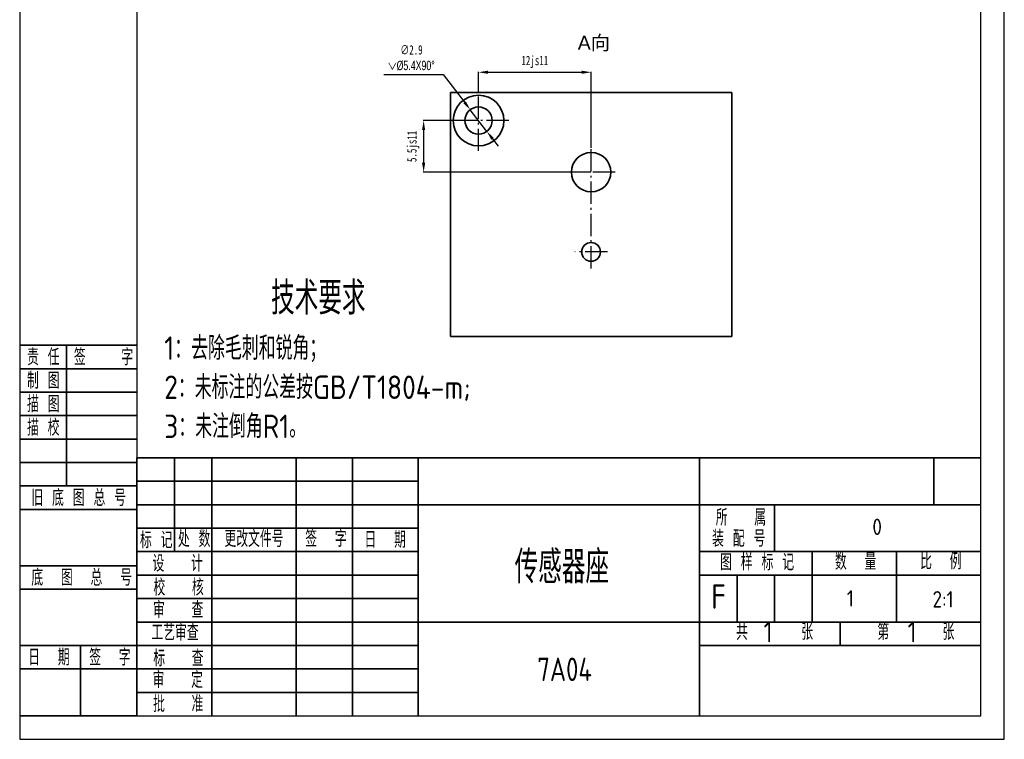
# Model space of a CAD drawing. Header units: millimetres. Extents: x -33921 to -29933, y -26486 to -26076.
# Tile 26 of 34: x -31562 to -31352, y -26373 to -26220. Entities that reach past the tile are written whole.
import ezdxf

# ---------------------------------------------------------------- set-up
doc = ezdxf.new("R2010")
doc.units = ezdxf.units.MM
doc.linetypes.add('GEN7A', pattern=[6.875, 4.75, -0.875, 0.375, -0.875])
doc.linetypes.add('SLD-实线', pattern=[0])
doc.layers.add('尺寸线', color=5, linetype='Continuous', lineweight=15)
doc.layers.add('文字', color=5, linetype='SLD-实线', lineweight=20)
doc.layers.add('特别说明', color=3, linetype='Continuous')
doc.styles.add('SLDTEXTSTYLE5', font='TXT', dxfattribs={"width": 0.7})
doc.styles.get("Standard").update_dxf_attribs({"font": 'arial.ttf', "height": 1})
doc.styles.add('图框文字', font='gbenor.shx', dxfattribs={"bigfont": 'gbcbig.shx'})
doc.styles.add('绘图文字3.5', font='gbenor.shx', dxfattribs={"bigfont": 'gbcbig.shx'})
doc.styles.add('绘图文字5', font='gbenor.shx', dxfattribs={"bigfont": 'gbcbig.shx'})
doc.dimstyles.new('2-1', dxfattribs={"dimtxt": 2, "dimasz": 2, "dimexe": 0.1, "dimexo": 0.05, "dimgap": 0.875, "dimtad": 1, "dimtoh": 1, "dimlfac": 0.5, "dimrnd": 1e-09, "dimzin": 12, "dimdsep": 46, "dimtxsty": 'SLDTEXTSTYLE5', "dimcen": 0.09, "dimclrd": 5, "dimclre": 5, "dimclrt": 5, "dimadec": 0, "dimazin": 3, "dimtfac": 1, "dimtmove": 0, "dimatfit": 3, "dimfxl": 1, "dimfrac": 2, "dimtolj": 1, "dimtzin": 12, "dimarcsym": 0})
doc.dimstyles.new('2-1 v', dxfattribs={"dimtxt": 2, "dimasz": 2, "dimexe": 0.1, "dimexo": 0.05, "dimgap": 0.875, "dimtad": 1, "dimlfac": 0.5, "dimrnd": 1e-09, "dimzin": 12, "dimdsep": 46, "dimtxsty": 'SLDTEXTSTYLE5', "dimcen": 0.09, "dimclrd": 5, "dimclre": 5, "dimclrt": 5, "dimadec": 0, "dimazin": 3, "dimtfac": 1, "dimtmove": 0, "dimatfit": 3, "dimfxl": 1, "dimfrac": 2, "dimtolj": 1, "dimtzin": 12, "dimarcsym": 0})

# ---------------------------------------------------------------- blocks, each defined once
blk = doc.blocks.new('*D415')
at = {"layer": 'Defpoints', "color": 0, "transparency": 16777216}
for p in [(-31465.83, -26239.13), (-31462.3, -26243.74)]:
    blk.add_point(p, dxfattribs=at)
at = {"layer": '尺寸线', "color": 5, "lineweight": -2, "transparency": 16777216}
for p, q in [((-31484.27, -26231.6), (-31471.59, -26231.6)), ((-31471.59, -26231.6), (-31467.04, -26237.55)), ((-31462.3, -26243.74), (-31465.83, -26239.13)), ((-31461.09, -26245.33), (-31459.87, -26246.92))]:
    blk.add_line(p, q, dxfattribs=at)
at = {"layer": '尺寸线', "color": 5, "transparency": 16777216}
for points in [[(-31466.78, -26237.34), (-31467.31, -26237.75), (-31465.83, -26239.13)], [(-31460.82, -26245.13), (-31461.35, -26245.53), (-31462.3, -26243.74)]]:
    blk.add_solid(points, dxfattribs=at)
at = {"layer": '尺寸线', "color": 5, "transparency": 16777216, "insert": (-31478.37, -26228.06), "char_height": 2, "attachment_point": 5, "style": 'SLDTEXTSTYLE5'}
blk.add_mtext('\\A1;∅2.9\\P{\\Fgdt|c0;\\C256;w\\Fgdt|c134;%%C5.4X90°}', dxfattribs=at)
blk = doc.blocks.new('*D416')
at = {"layer": 'Defpoints', "color": 0, "transparency": 16777216}
for p in [(-31440.07, -26231.14), (-31464.07, -26235.44), (-31440.07, -26247.29)]:
    blk.add_point(p, dxfattribs=at)
at = {"layer": '尺寸线', "color": 5, "lineweight": -2, "transparency": 16777216}
for p, q in [((-31464.07, -26235.39), (-31464.07, -26231.04)), ((-31440.07, -26247.24), (-31440.07, -26231.04)), ((-31462.07, -26231.14), (-31442.07, -26231.14))]:
    blk.add_line(p, q, dxfattribs=at)
at = {"layer": '尺寸线', "color": 5, "transparency": 16777216}
for points in [[(-31462.07, -26230.8), (-31462.07, -26231.47), (-31464.07, -26231.14)], [(-31442.07, -26230.8), (-31442.07, -26231.47), (-31440.07, -26231.14)]]:
    blk.add_solid(points, dxfattribs=at)
at = {"layer": '尺寸线', "color": 5, "transparency": 16777216, "insert": (-31452.07, -26228.93), "char_height": 2, "attachment_point": 5, "style": 'SLDTEXTSTYLE5'}
blk.add_mtext('\\A1;12js11', dxfattribs=at)
blk = doc.blocks.new('*D417')
at = {"layer": 'Defpoints', "color": 0, "transparency": 16777216}
for p in [(-31464.07, -26241.44), (-31475.78, -26252.44), (-31440.07, -26252.44)]:
    blk.add_point(p, dxfattribs=at)
at = {"layer": '尺寸线', "color": 5, "lineweight": -2, "transparency": 16777216}
for p, q in [((-31464.12, -26241.44), (-31475.88, -26241.44)), ((-31475.78, -26243.44), (-31475.78, -26250.44)), ((-31440.12, -26252.44), (-31475.88, -26252.44))]:
    blk.add_line(p, q, dxfattribs=at)
at = {"layer": '尺寸线', "color": 5, "transparency": 16777216}
for points in [[(-31476.12, -26243.44), (-31475.45, -26243.44), (-31475.78, -26241.44)], [(-31476.12, -26250.44), (-31475.45, -26250.44), (-31475.78, -26252.44)]]:
    blk.add_solid(points, dxfattribs=at)
at = {"layer": '尺寸线', "color": 5, "transparency": 16777216, "insert": (-31477.99, -26246.94), "char_height": 2, "attachment_point": 5, "rotation": 90, "style": 'SLDTEXTSTYLE5'}
blk.add_mtext('\\A1;5.5js11', dxfattribs=at)

msp = doc.modelspace()

# ---------------------------------------------------------------- linework, layer by layer
at = {"color": 7, "linetype": 'Continuous', "lineweight": 35}
for p, q in [((-31470.066, -26235.4372), (-31410.066, -26235.4372)), ((-31470.066, -26287.4372), (-31470.066, -26235.4372)), ((-31410.066, -26235.4372), (-31410.066, -26287.4372)), ((-31410.066, -26287.4372), (-31470.066, -26287.4372))]:
    msp.add_line(p, q, dxfattribs=at)
at = {"lineweight": 35}
for p, q in [((-31561.9327, -26289.3311), (-31536.9327, -26289.3311)), ((-31551.9327, -26319.3311), (-31551.9327, -26289.3311)), ((-31561.9327, -26294.3311), (-31536.9327, -26294.3311)), ((-31561.9327, -26299.3311), (-31536.9327, -26299.3311)), ((-31561.9327, -26304.3311), (-31536.9327, -26304.3311)), ((-31561.9327, -26309.3311), (-31536.9327, -26309.3311)), ((-31561.9327, -26314.3311), (-31536.9327, -26314.3311)), ((-31536.9327, -26313.3311), (-31356.9327, -26313.3311)), ((-31536.9327, -26368.3311), (-31536.9327, -26313.3311)), ((-31528.9327, -26333.3311), (-31528.9327, -26313.3311)), ((-31520.9327, -26368.3311), (-31520.9327, -26313.3311)), ((-31502.9327, -26368.3311), (-31502.9327, -26313.3311)), ((-31490.9327, -26368.3311), (-31490.9327, -26313.3311)), ((-31476.9327, -26313.3311), (-31476.9327, -26368.3311)), ((-31416.9327, -26313.3311), (-31416.9327, -26368.3311)), ((-31366.9327, -26313.3311), (-31366.9327, -26323.3311)), ((-31536.9327, -26318.3311), (-31476.9327, -26318.3311)), ((-31561.9327, -26319.3311), (-31536.9327, -26319.3311)), ((-31536.9327, -26323.3311), (-31476.9327, -26323.3311)), ((-31476.9327, -26323.3311), (-31356.9327, -26323.3311)), ((-31400.9327, -26323.3311), (-31400.9327, -26333.3311)), ((-31561.9327, -26324.3311), (-31536.9327, -26324.3311)), ((-31536.9327, -26328.3311), (-31476.9327, -26328.3311)), ((-31536.9327, -26333.3311), (-31476.9327, -26333.3311)), ((-31416.9327, -26333.3311), (-31356.9327, -26333.3311)), ((-31392.9327, -26333.3311), (-31392.9327, -26348.3311)), ((-31374.9327, -26333.3311), (-31374.9327, -26348.3311)), ((-31561.9327, -26336.3311), (-31536.9327, -26336.3311)), ((-31536.9327, -26338.3311), (-31476.9327, -26338.3311)), ((-31416.9327, -26338.3311), (-31356.9327, -26338.3311)), ((-31408.9327, -26338.3311), (-31408.9327, -26348.3311)), ((-31400.9327, -26338.3311), (-31400.9327, -26348.3311)), ((-31561.9327, -26341.3311), (-31536.9327, -26341.3311)), ((-31536.9327, -26343.3311), (-31476.9327, -26343.3311)), ((-31536.9327, -26348.3311), (-31476.9327, -26348.3311)), ((-31476.9327, -26348.3311), (-31356.9327, -26348.3311)), ((-31386.9327, -26348.3311), (-31386.9327, -26353.3311)), ((-31561.9327, -26353.3311), (-31536.9327, -26353.3311)), ((-31548.9327, -26353.3311), (-31548.9327, -26368.3311)), ((-31536.9327, -26353.3311), (-31476.9327, -26353.3311)), ((-31416.9327, -26353.3311), (-31356.9327, -26353.3311)), ((-31561.9327, -26358.3311), (-31536.9327, -26358.3311)), ((-31536.9327, -26358.3311), (-31476.9327, -26358.3311)), ((-31536.9327, -26363.3311), (-31476.9327, -26363.3311)), ((-31536.9327, -26368.3311), (-31561.9327, -26368.3311))]:
    msp.add_line(p, q, dxfattribs=at)
at = {"color": 0, "lineweight": 15}
for p, q in [((-31356.9327, -26313.3311), (-31356.9327, -26368.3311)), ((-31356.9327, -26368.3311), (-31536.9327, -26368.3311)), ((-31536.9327, -26368.3311), (-31476.9327, -26368.3311))]:
    msp.add_line(p, q, dxfattribs=at)
at = {"lineweight": 30}
for points in [[(-31561.9327, -26373.3311), (-31351.9327, -26373.3311), (-31351.9327, -26076.3311), (-31561.9327, -26076.3311)], [(-31536.9327, -26368.3311), (-31356.9327, -26368.3311), (-31356.9327, -26081.3311), (-31536.9327, -26081.3311)]]:
    msp.add_lwpolyline(points, close=True, dxfattribs=at)
at = {"color": 7, "linetype": 'Continuous', "lineweight": 35}
for centre, radius in [((-31464.066, -26241.4372), 5.4), ((-31464.066, -26241.4372), 2.9), ((-31440.066, -26252.4372), 4.2), ((-31440.066, -26269.4372), 2)]:
    msp.add_circle(centre, radius, dxfattribs=at)
at = {"layer": '特别说明', "color": 1, "linetype": 'GEN7A'}
for p, q in [((-31464.066, -26247.9162), (-31464.066, -26234.9581)), ((-31457.587, -26241.4372), (-31470.5451, -26241.4372)), ((-31440.066, -26272.9372), (-31440.066, -26247.2877)), ((-31434.9165, -26252.4372), (-31445.2155, -26252.4372)), ((-31436.566, -26269.4372), (-31443.566, -26269.4372))]:
    msp.add_line(p, q, dxfattribs=at)

# ---------------------------------------------------------------- texts
at = {"lineweight": 35}
for s, height, style, p in [('责 任', 3.5, '图框文字', (-31560.372, -26293.6106)), ('签    字', 3.5, '图框文字', (-31550.372, -26293.6106)), ('制 图', 3.5, '图框文字', (-31560.372, -26298.6106)), ('描 图', 3.5, '图框文字', (-31560.372, -26303.6106)), ('描 校', 3.5, '图框文字', (-31560.372, -26308.6106)), ('旧 底 图 总 号', 3.5, '图框文字', (-31559.4478, -26323.6106)), ('所   属', 3.5, '图框文字', (-31413.4704, -26327.7908)), ('标 记', 3.5, '图框文字', (-31536.2861, -26332.6177)), ('处 数', 3.5, '图框文字', (-31528.1905, -26332.3774)), ('更改文件号', 3.5, '图框文字', (-31518.262, -26332.3486)), ('签  字', 3.5, '图框文字', (-31501.0239, -26332.3213)), ('日  期', 3.5, '图框文字', (-31488.404, -26332.5328)), ('装 配 号', 3.5, '图框文字', (-31414.2499, -26332.2908)), ('设   计', 3.5, '图框文字', (-31533.6072, -26337.6047)), ('图 样 标 记', 3.5, '图框文字', (-31412.5443, -26337.3434)), ('数  量', 3.5, '图框文字', (-31388.0568, -26337.2125)), ('比  例', 3.5, '图框文字', (-31369.8849, -26337.1371)), ('底  图  总  号', 3.5, '图框文字', (-31559.4478, -26340.6106)), ('校   核', 3.5, '图框文字', (-31533.4004, -26342.6911)), ('审   查', 3.5, '图框文字', (-31533.4975, -26347.4797)), ('工艺审查', 3.5, '图框文字', (-31533.8379, -26352.3081)), ('共      张', 3.5, '图框文字', (-31409.1534, -26352.1639)), ('1', 4.5, '绘图文字3.5', (-31403.2644, -26352.658)), ('第      张', 3.5, '图框文字', (-31379.0148, -26352.1639)), ('1', 4.5, '绘图文字3.5', (-31372.5472, -26352.658)), ('日  期', 3.5, '图框文字', (-31560.12, -26357.6106)), ('签  字', 3.5, '图框文字', (-31547.12, -26357.6106)), ('标   查', 3.5, '图框文字', (-31533.4436, -26357.7934)), ('审   定', 3.5, '图框文字', (-31533.5843, -26362.4072)), ('批   准', 3.5, '图框文字', (-31533.4905, -26367.5335))]:
    msp.add_text(s, height=height, dxfattribs=dict(at, style=style)).set_placement(p)
at = {"lineweight": 35, "char_height": 3.5, "attachment_point": 2, "style": '绘图文字3.5'}
for s, insert in [('0', (-31379.0528, -26326.2896)), ('1', (-31384.7695, -26341.5459)), ('2:1', (-31365.0018, -26341.7428))]:
    msp.add_mtext(s, dxfattribs=dict(at, insert=insert))
at = {"color": 0, "lineweight": 30, "ltscale": 0.5, "insert": (-31446.3016, -26333.1125), "char_height": 7, "width": 39.611614, "attachment_point": 2, "style": '绘图文字3.5'}
msp.add_mtext('传感器座', dxfattribs=at)
at = {"lineweight": 35, "insert": (-31414.4643, -26340.313), "char_height": 5.2, "width": 3.42552, "attachment_point": 1, "style": '绘图文字5'}
msp.add_mtext('F', dxfattribs=at)
at = {"lineweight": 30, "insert": (-31445.7111, -26355.9158), "char_height": 5, "width": 69.750513, "attachment_point": 2, "style": '绘图文字3.5'}
msp.add_mtext('{\\W0.9;7A04}', dxfattribs=at)
at = {"layer": '尺寸线', "color": 0, "insert": (-31442.9189, -26223.3528), "char_height": 3, "attachment_point": 1}
msp.add_mtext_dynamic_manual_height_columns('A{\\fSimSun|b0|i0|c134|p2;向}', width=8.795999, gutter_width=5, heights=[0], dxfattribs=at)
at = {"layer": '文字', "insert": (-31531.0983, -26275.7801), "char_height": 4, "width": 118.926598, "attachment_point": 1, "style": '绘图文字3.5'}
msp.add_mtext('{\\H1.75x;\\C5;      技术要求\\P\\H0.71429x;1：去除毛刺和锐角；\\P2：未标注的公差按GB/T1804-m;\\P3：未注倒角R1。}', dxfattribs=at)

# ---------------------------------------------------------------- dimensions: what is measured, and where the dimension line sits
at = {"layer": '尺寸线'}
dim = msp.add_diameter_dim_2p(p1=(-31462.3034, -26243.74), p2=(-31465.8287, -26239.1344), text='<>\\P{\\Fgdt|c0;\\C256;w\\Fgdt|c134;%%C5.4X90°}', dimstyle='2-1', dxfattribs=at)
dim.commit()
dim.dimension.update_dxf_attribs({"geometry": '*D415', "text_midpoint": (-31478.3678, -26231.604), "dimtype": 163})
dim = msp.add_linear_dim(base=(-31440.066, -26231.1378), p1=(-31464.066, -26235.4372), p2=(-31440.066, -26247.2877), text='<>js11', dimstyle='2-1 v', dxfattribs=at)
dim.commit()
dim.dimension.update_dxf_attribs({"geometry": '*D416', "text_midpoint": (-31452.066, -26228.9295)})
dim = msp.add_linear_dim(base=(-31475.7819, -26252.4372), p1=(-31464.066, -26241.4372), p2=(-31440.066, -26252.4372), angle=90, text='<>js11', dimstyle='2-1 v', dxfattribs=at)
dim.commit()
dim.dimension.update_dxf_attribs({"geometry": '*D417', "text_midpoint": (-31477.9902, -26246.9372)})

doc.saveas('drawing.dxf')
